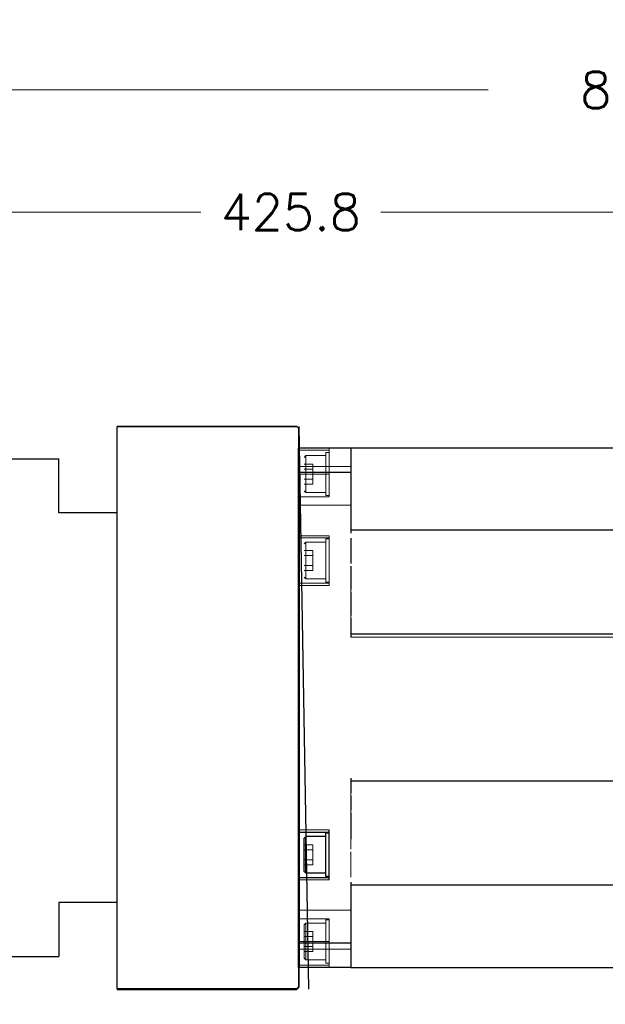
# Model space of a CAD drawing. Extents: x 47048 to 48733, y 15921 to 17109.
# Tile 4 of 26: x 47301 to 47436, y 16416 to 16643. Entities that reach past the tile are written whole.
import ezdxf

# ---------------------------------------------------------------- set-up
doc = ezdxf.new("R2010")
doc.units = 0
doc.header["$LTSCALE"] = 25.4
doc.linetypes.add('DASHED', pattern=[0.75, 0.5, -0.25])
doc.linetypes.add('DASHEDBIDOT', pattern=[12.4, 3, -3, 0.2, -3, 0.2, -3])
doc.layers.get('0').update_dxf_attribs({"linetype": 'CONTINUOUS'})
doc.layers.get('Defpoints').update_dxf_attribs({"linetype": 'CONTINUOUS'})
for name, color, linetype, lineweight in [('AM_0', 7, 'CONTINUOUS', 50), ('AM_5_Dimension', 6, 'CONTINUOUS', 13), ('ATA-DIM', 252, 'CONTINUOUS', 25), ('Layer0000', 7, 'CONTINUOUS', 25), ('외형선(ISO)', 7, 'CONTINUOUS', 35)]:
    doc.layers.add(name, color=color, linetype=linetype, lineweight=lineweight)
doc.layers.add('ATA-TEXT', color=7, linetype='CONTINUOUS')
doc.styles.get("Standard").update_dxf_attribs({"font": 'simplex.shx'})
doc.styles.add('주 문자 (ISO)', font='arial.ttf')
doc.dimstyles.new('ata_A1', dxfattribs={"dimtxt": 4.2, "dimasz": 4.2, "dimexe": 2, "dimexo": 2, "dimgap": 2, "dimtad": 0, "dimtih": 1, "dimtoh": 1, "dimdec": 6, "dimdsep": 46, "dimtxsty": 'Standard', "dimcen": 0, "dimclrd": 252, "dimclre": 252, "dimclrt": 4, "dimadec": 6, "dimazin": 2, "dimtfac": 1, "dimtdec": 6, "dimtofl": 0, "dimtmove": 0, "dimatfit": 3, "dimfxl": 0, "dimtolj": 1, "dimtzin": 0, "dimlwd": 0, "dimlwe": 0, "dimarcsym": 0})

# ---------------------------------------------------------------- blocks, each defined once
blk = doc.blocks.new('DHE H')
at = {"color": 0, "ltscale": 5}
blk.add_line((56170.39, 4843.98), (56170.39, 4973.98), dxfattribs=at)
at = {"color": 7}
for p, q in [((56140.59, 4851.48), (56140.59, 4966.48)), ((56140.59, 4851.98), (56140.59, 4965.98))]:
    blk.add_line(p, q, dxfattribs=at)
for p, q in [((56140.59, 4966.48), (56156.89, 4966.48)), ((56156.89, 4953.98), (56156.89, 4966.48)), ((56156.89, 4863.98), (56156.89, 4851.48)), ((56140.59, 4851.48), (56156.89, 4851.48))]:
    blk.add_line(p, q)
at = {"ltscale": 5}
for p, q in [((56170.39, 4953.98), (56156.89, 4953.98)), ((56170.39, 4863.98), (56156.89, 4863.98))]:
    blk.add_line(p, q, dxfattribs=at)
at = {"layer": 'AM_0'}
blk.add_line((56170.39, 4843.98), (56211.89, 4843.98), dxfattribs=at)
at = {"layer": 'AM_5_Dimension', "color": 0}
for p, q in [((56140.59, 4966.48), (56140.59, 4851.48)), ((56072.59, 4965.98), (56072.59, 4851.98)), ((56084.59, 4851.98), (56084.59, 4965.98))]:
    blk.add_line(p, q, dxfattribs=at)
at = {"layer": '외형선(ISO)'}
for p, q in [((56211.89, 4973.98), (56170.39, 4973.98)), ((56211.89, 4973.98), (56212.39, 4973.48)), ((56212.39, 4973.48), (56212.39, 4844.48)), ((56073.09, 4966.48), (56072.59, 4965.98)), ((56084.09, 4966.48), (56073.09, 4966.48)), ((56084.59, 4965.98), (56084.09, 4966.48)), ((56085.09, 4966.48), (56084.59, 4965.98)), ((56085.09, 4966.48), (56140.09, 4966.48)), ((56140.59, 4965.98), (56140.09, 4966.48)), ((56140.59, 4965.98), (56141.09, 4966.48)), ((56073.09, 4851.48), (56072.59, 4851.98)), ((56073.09, 4851.48), (56084.09, 4851.48)), ((56084.59, 4851.98), (56084.09, 4851.48)), ((56084.59, 4851.98), (56085.09, 4851.48)), ((56085.09, 4851.48), (56140.09, 4851.48)), ((56140.59, 4851.98), (56140.09, 4851.48)), ((56212.39, 4844.48), (56211.89, 4843.98))]:
    blk.add_line(p, q, dxfattribs=at)
blk = doc.blocks.new('*D12476')
at = {"layer": 'ATA-DIM', "color": 252, "lineweight": 0}
for p, q in [((47150.57, 16558.66), (47150.57, 16602.68)), ((47576.37, 16550.16), (47576.37, 16602.68)), ((47158.97, 16598.68), (47342.67, 16598.68)), ((47567.97, 16598.68), (47384.27, 16598.68))]:
    blk.add_line(p, q, dxfattribs=at)
at = {"layer": 'ATA-DIM', "color": 252}
for points in [[(47158.97, 16600.08), (47158.97, 16597.28), (47150.57, 16598.68)], [(47567.97, 16597.28), (47567.97, 16600.08), (47576.37, 16598.68)]]:
    blk.add_solid(points, dxfattribs=at)
at = {"layer": 'Defpoints', "color": 0}
for p in [(47576.37, 16598.68), (47150.57, 16554.66), (47576.37, 16546.16)]:
    blk.add_point(p, dxfattribs=at)
at = {"layer": 'ATA-DIM', "color": 4, "ltscale": 0.2, "insert": (47363.47, 16598.68), "char_height": 8.4, "attachment_point": 5}
blk.add_mtext('\\A1;425.8', dxfattribs=at)
blk = doc.blocks.new('*D12475')
at = {"color": 0}
for p in [(48003.57, 16626.91), (47150.57, 16529.66), (48003.57, 16405.66)]:
    blk.add_point(p, dxfattribs=at)
at = {"layer": 'ATA-DIM', "color": 252, "lineweight": 0}
for p, q in [((47150.57, 16533.66), (47150.57, 16630.91)), ((48003.57, 16409.66), (48003.57, 16630.91)), ((47158.97, 16626.91), (47409.08, 16626.91)), ((47995.17, 16626.91), (47461.6, 16626.91))]:
    blk.add_line(p, q, dxfattribs=at)
at = {"layer": 'ATA-DIM', "color": 252}
for points in [[(47158.97, 16628.31), (47158.97, 16625.51), (47150.57, 16626.91)], [(47995.17, 16625.51), (47995.17, 16628.31), (48003.57, 16626.91)]]:
    blk.add_solid(points, dxfattribs=at)
at = {"layer": 'ATA-DIM', "color": 4, "ltscale": 0.2, "insert": (47413.08, 16631.11), "char_height": 8.4, "attachment_point": 1}
blk.add_mtext('\\A1;   853', dxfattribs=at)

msp = doc.modelspace()

# ---------------------------------------------------------------- linework, layer by layer
at = {"color": 7, "linetype": 'Continuous'}
msp.add_line((47365.3693158, 16549.1599889), (47367.5693149, 16419.1599889), dxfattribs=at)
msp.add_line((47365.3693158, 16549.1599889), (47367.5693149, 16419.1599889), dxfattribs=at)
at = {"layer": 'AM_0'}
msp.add_line((47365.3693158, 16544.1599889), (47365.3693158, 16424.1599889), dxfattribs=at)
msp.add_line((47365.3693158, 16544.1599889), (47365.3693158, 16424.1599889), dxfattribs=at)
at = {"layer": 'Layer0000', "color": 7, "linetype": 'Continuous', "lineweight": 25}
for p, q in [((47365.3693158, 16544.1599889), (47365.3693158, 16538.5750603)), ((47377.3693158, 16544.1599889), (47365.3693158, 16544.1599889)), ((47377.3693158, 16544.1599889), (47377.3693158, 16538.5750603)), ((47531.3693158, 16544.1599889), (47377.3693158, 16544.1599889)), ((47365.3693158, 16538.5750603), (47377.3693158, 16538.5750603)), ((47365.3693158, 16538.5750603), (47365.3693158, 16455.9099889)), ((47377.3693158, 16538.5750603), (47377.3693158, 16524.4599889)), ((47531.3693158, 16525.1599889), (47377.3693158, 16525.1599889)), ((47377.3693158, 16523.335971), (47377.3693158, 16517.4840067)), ((47377.3693158, 16516.835971), (47377.3693158, 16511.4840067)), ((47377.3693158, 16510.835971), (47377.3693158, 16505.4840067)), ((47377.3693158, 16504.835971), (47377.3693158, 16500.4599889)), ((47531.3693158, 16501.1599889), (47377.3693158, 16501.1599889)), ((47377.3693158, 16467.8599889), (47377.3693158, 16464.4840067)), ((47531.3693158, 16467.1599889), (47377.3693158, 16467.1599889)), ((47377.3693158, 16463.835971), (47377.3693158, 16460.4840067)), ((47377.3693158, 16459.835971), (47377.3693158, 16453.7558437)), ((47372.3693158, 16444.4099889), (47372.3693158, 16455.9099889)), ((47365.3693158, 16455.4099889), (47372.3693158, 16455.4099889)), ((47366.9693094, 16454.4099825), (47366.5693064, 16454.0099794)), ((47366.5693158, 16450.1599889), (47366.5693158, 16454.0099889)), ((47371.5693158, 16454.4099889), (47366.9693158, 16454.4099889)), ((47366.9693158, 16450.1599889), (47366.9693158, 16454.4099889)), ((47372.3693158, 16455.1599889), (47371.5693158, 16455.1599889)), ((47371.5693158, 16445.1599889), (47371.5693158, 16455.1599889)), ((47366.5693158, 16446.3099889), (47366.5693158, 16450.1599889)), ((47366.9693158, 16445.9099889), (47366.9693158, 16450.1599889)), ((47365.3693158, 16444.9099889), (47372.3693158, 16444.9099889)), ((47365.3693158, 16444.4099889), (47365.3693158, 16429.7449174)), ((47366.9693094, 16445.9099953), (47366.5693064, 16446.3099983)), ((47371.5693158, 16445.9099889), (47366.9693158, 16445.9099889)), ((47372.3693158, 16445.1599889), (47371.5693158, 16445.1599889)), ((47377.3693158, 16443.8599889), (47377.3693158, 16429.7449174)), ((47531.3693158, 16443.1599889), (47377.3693158, 16443.1599889)), ((47377.3693158, 16429.7449174), (47365.3693158, 16429.7449174)), ((47365.3693158, 16429.7449174), (47365.3693158, 16424.1599889)), ((47377.3693158, 16429.7449174), (47377.3693158, 16424.1599889)), ((47377.3693158, 16424.1599889), (47365.3693158, 16424.1599889)), ((47377.3693158, 16424.1599889), (47531.3693158, 16424.1599889))]:
    msp.add_line(p, q, dxfattribs=at)
at = {"layer": 'Layer0000', "color": 251, "linetype": 'DASHED', "lineweight": 18}
for p, q in [((47365.3693158, 16543.6599889), (47372.3693158, 16543.6599889)), ((47365.3693158, 16543.6599889), (47372.3693158, 16543.6599889)), ((47365.3693158, 16538.1599889), (47372.3693158, 16538.1599889)), ((47365.3693158, 16538.1599889), (47372.3693158, 16538.1599889)), ((47365.3693158, 16523.9099889), (47372.3693158, 16523.9099889)), ((47372.3693158, 16512.4099889), (47365.3693158, 16512.4099889)), ((47531.3693158, 16500.4599889), (47377.3693158, 16500.4599889)), ((47372.3693158, 16430.1599889), (47365.3693158, 16430.1599889)), ((47372.3693158, 16430.1599889), (47365.3693158, 16430.1599889)), ((47372.3693158, 16424.6599889), (47365.3693158, 16424.6599889)), ((47372.3693158, 16424.6599889), (47365.3693158, 16424.6599889))]:
    msp.add_line(p, q, dxfattribs=at)
at = {"layer": 'Layer0000', "color": 7, "linetype": 'DASHED', "lineweight": 18}
for p, q in [((47366.9693094, 16542.4099825), (47366.5693064, 16542.0099794)), ((47371.5693158, 16542.4099889), (47366.9693158, 16542.4099889)), ((47366.9693158, 16538.1599889), (47366.9693158, 16542.4099889)), ((47366.9693158, 16542.4099889), (47366.9693158, 16538.1599889)), ((47372.3693158, 16543.1599889), (47371.5693158, 16543.1599889)), ((47371.5693158, 16533.1599889), (47371.5693158, 16543.1599889)), ((47372.3693158, 16543.6599889), (47372.3693158, 16544.1599889)), ((47372.3693158, 16538.1599889), (47372.3693158, 16543.6599889)), ((47377.3693158, 16544.1599889), (47377.3693158, 16543.8099889)), ((47377.3693158, 16544.1599889), (47377.3693158, 16543.4599889)), ((47377.3693158, 16544.1599889), (47377.3693158, 16543.4599889)), ((47377.3693158, 16543.8099889), (47377.3693158, 16540.5798619)), ((47377.3693158, 16543.4599889), (47377.3693158, 16540.8298619)), ((47377.3693158, 16543.4599889), (47377.3693158, 16528.8254118)), ((47377.3693158, 16539.9252305), (47365.3693158, 16539.9252305)), ((47377.3693158, 16539.9252305), (47365.3693158, 16539.9252305)), ((47366.5693158, 16540.46939), (47368.5693158, 16540.46939)), ((47368.5693158, 16539.3146894), (47368.5693158, 16540.46939)), ((47377.3693158, 16540.8298619), (47377.3693158, 16540.3298619)), ((47377.3693158, 16540.5798619), (47377.3693158, 16540.3298619)), ((47377.3693158, 16538.5750603), (47365.3693158, 16538.5750603)), ((47366.5693158, 16539.3146894), (47368.5693158, 16539.3146894)), ((47368.5693158, 16539.3146894), (47366.5693158, 16539.3146894)), ((47366.9693158, 16538.1599889), (47366.9693158, 16533.9099889)), ((47366.9693158, 16533.9099889), (47366.9693158, 16538.1599889)), ((47368.5693158, 16537.0052884), (47368.5693158, 16539.3146894)), ((47372.3693158, 16532.9099889), (47372.3693158, 16538.1599889)), ((47366.5693158, 16537.0052884), (47368.5693158, 16537.0052884)), ((47366.5693158, 16537.0052884), (47368.5693158, 16537.0052884)), ((47366.5693158, 16535.8505878), (47368.5693158, 16535.8505878)), ((47368.5693158, 16535.8505878), (47368.5693158, 16537.0052884)), ((47372.3693158, 16532.909989), (47365.3693158, 16532.909989)), ((47366.9693094, 16533.9099953), (47366.5693064, 16534.3099983)), ((47371.5693158, 16533.9099889), (47366.9693158, 16533.9099889)), ((47372.3693158, 16533.1599889), (47371.5693158, 16533.1599889)), ((47377.3693158, 16530.9252305), (47365.3693158, 16530.9252305)), ((47377.3693158, 16530.9252305), (47365.3693158, 16530.9252305)), ((47377.3693158, 16528.8254118), (47377.3693158, 16527.3845917)), ((47377.3693158, 16527.3845917), (47377.3693158, 16525.7728921)), ((47372.3693158, 16523.4099889), (47372.3693158, 16523.9099889)), ((47377.3693158, 16525.7728921), (47377.3693158, 16525.1599889)), ((47377.3693158, 16525.1599889), (47377.3693158, 16524.4599889)), ((47365.3693158, 16523.4099889), (47372.3693158, 16523.4099889)), ((47366.9693094, 16522.4099825), (47366.5693064, 16522.0099794)), ((47371.5693158, 16522.4099889), (47366.9693158, 16522.4099889)), ((47366.9693158, 16522.4099889), (47366.9693158, 16518.1599889)), ((47366.9693158, 16518.1599889), (47366.9693158, 16522.4099889)), ((47372.3693158, 16523.1599889), (47371.5693158, 16523.1599889)), ((47371.5693158, 16513.1599889), (47371.5693158, 16523.1599889)), ((47372.3693158, 16512.9099889), (47372.3693158, 16523.4099889)), ((47366.5693158, 16520.46939), (47368.5693158, 16520.46939)), ((47366.5693158, 16519.3146894), (47368.5693158, 16519.3146894)), ((47368.5693158, 16519.3146894), (47366.5693158, 16519.3146894)), ((47368.5693158, 16519.3146894), (47368.5693158, 16520.46939)), ((47368.5693158, 16517.0052884), (47368.5693158, 16519.3146894)), ((47366.5693158, 16517.0052884), (47368.5693158, 16517.0052884)), ((47366.5693158, 16517.0052884), (47368.5693158, 16517.0052884)), ((47366.9693158, 16513.9099889), (47366.9693158, 16518.1599889)), ((47366.9693158, 16518.1599889), (47366.9693158, 16513.9099889)), ((47368.5693158, 16515.8505878), (47368.5693158, 16517.0052884)), ((47365.3693158, 16516.5131719), (47365.3693158, 16451.8068059)), ((47366.5693158, 16515.8505878), (47368.5693158, 16515.8505878)), ((47365.3693158, 16512.9099889), (47372.3693158, 16512.9099889)), ((47366.9693094, 16513.9099953), (47366.5693064, 16514.3099983)), ((47371.5693158, 16513.9099889), (47366.9693158, 16513.9099889)), ((47372.3693158, 16513.1599889), (47371.5693158, 16513.1599889)), ((47372.3693158, 16512.4099889), (47372.3693158, 16512.9099889)), ((47377.3693158, 16514.5641341), (47377.3693158, 16513.9579163)), ((47377.3693158, 16513.9579163), (47377.3693158, 16510.9373612)), ((47377.3693158, 16510.9373612), (47377.3693158, 16510.0293344)), ((47377.3693158, 16510.0293344), (47377.3693158, 16509.739827)), ((47377.3693158, 16509.739827), (47377.3693158, 16509.338685)), ((47377.3693158, 16509.338685), (47377.3693158, 16509.1835803)), ((47377.3693158, 16509.1835803), (47377.3693158, 16508.4840067)), ((47377.3693158, 16507.835971), (47377.3693158, 16507.1363975)), ((47377.3693158, 16507.1363975), (47377.3693158, 16507.0370366)), ((47377.3693158, 16507.0370366), (47377.3693158, 16506.0817087)), ((47377.3693158, 16506.0817087), (47377.3693158, 16505.726025)), ((47377.3693158, 16505.726025), (47377.3693158, 16505.2780553)), ((47377.3693158, 16505.2780553), (47377.3693158, 16505.1835803)), ((47377.3693158, 16505.1835803), (47377.3693158, 16504.4840067)), ((47377.3693158, 16503.835971), (47377.3693158, 16503.1363975)), ((47377.3693158, 16503.1363975), (47377.3693158, 16503.0857676)), ((47377.3693158, 16503.0857676), (47377.3693158, 16502.1760072)), ((47377.3693158, 16502.1760072), (47377.3693158, 16501.6558704)), ((47377.3693158, 16501.6558704), (47377.3693158, 16501.1599889)), ((47377.3693158, 16501.1599889), (47377.3693158, 16500.4599889)), ((47377.3693158, 16467.8599889), (47377.3693158, 16467.1599889)), ((47377.3693158, 16467.1599889), (47377.3693158, 16466.6641075)), ((47377.3693158, 16466.6641075), (47377.3693158, 16465.1665692)), ((47377.3693158, 16465.1665692), (47377.3693158, 16464.2454057)), ((47377.3693158, 16464.2454057), (47377.3693158, 16464.1835803)), ((47377.3693158, 16464.1835803), (47377.3693158, 16463.4840067)), ((47377.3693158, 16462.835971), (47377.3693158, 16462.1363975)), ((47377.3693158, 16462.1363975), (47377.3693158, 16462.027917)), ((47377.3693158, 16462.027917), (47377.3693158, 16461.5916408)), ((47377.3693158, 16461.5916408), (47377.3693158, 16459.316065)), ((47377.3693158, 16459.316065), (47377.3693158, 16458.3266458)), ((47377.3693158, 16458.3266458), (47377.3693158, 16458.1835803)), ((47377.3693158, 16458.1835803), (47377.3693158, 16457.4840067)), ((47377.3693158, 16456.835971), (47377.3693158, 16456.1363975)), ((47377.3693158, 16456.1363975), (47377.3693158, 16455.9273027)), ((47377.3693158, 16455.9273027), (47377.3693158, 16455.5613804)), ((47377.3693158, 16455.5613804), (47377.3693158, 16453.4915908)), ((47366.9693158, 16454.4099889), (47366.9693158, 16450.1599889)), ((47377.3693158, 16453.4915908), (47377.3693158, 16452.4342193)), ((47366.5693158, 16452.46939), (47368.5693158, 16452.46939)), ((47366.5693158, 16451.3146894), (47368.5693158, 16451.3146894)), ((47368.5693158, 16451.3146894), (47366.5693158, 16451.3146894)), ((47368.5693158, 16451.3146894), (47368.5693158, 16452.46939)), ((47368.5693158, 16449.0052884), (47368.5693158, 16451.3146894)), ((47377.3693158, 16452.4342193), (47377.3693158, 16452.1835803)), ((47377.3693158, 16452.1835803), (47377.3693158, 16451.4840067)), ((47366.5693158, 16449.0052884), (47368.5693158, 16449.0052884)), ((47366.5693158, 16449.0052884), (47368.5693158, 16449.0052884)), ((47366.9693158, 16450.1599889), (47366.9693158, 16445.9099889)), ((47368.5693158, 16447.8505878), (47368.5693158, 16449.0052884)), ((47377.3693158, 16450.835971), (47377.3693158, 16450.1363975)), ((47377.3693158, 16450.1363975), (47377.3693158, 16449.7941085)), ((47377.3693158, 16449.7941085), (47377.3693158, 16449.4989142)), ((47377.3693158, 16449.4989142), (47377.3693158, 16447.2164373)), ((47366.5693158, 16447.8505878), (47368.5693158, 16447.8505878)), ((47377.3693158, 16447.2164373), (47377.3693158, 16446.0858557)), ((47365.3693158, 16433.1599889), (47365.3693158, 16444.7357381)), ((47377.3693158, 16446.0858557), (47377.3693158, 16445.6835803)), ((47377.3693158, 16445.6835803), (47377.3693158, 16444.9840067)), ((47377.3693158, 16443.8599889), (47377.3693158, 16443.1599889)), ((47377.3693158, 16443.1599889), (47377.3693158, 16442.5470857)), ((47377.3693158, 16442.5470857), (47377.3693158, 16440.9353861)), ((47377.3693158, 16440.9353861), (47377.3693158, 16439.494566)), ((47377.3693158, 16437.3947473), (47365.3693158, 16437.3947473)), ((47377.3693158, 16437.3947473), (47365.3693158, 16437.3947473)), ((47377.3693158, 16439.494566), (47377.3693158, 16424.8599889)), ((47372.3693158, 16435.4099889), (47365.3693158, 16435.4099889)), ((47372.3693158, 16435.1599889), (47371.5693158, 16435.1599889)), ((47371.5693158, 16425.1599889), (47371.5693158, 16435.1599889)), ((47372.3693158, 16430.1599889), (47372.3693158, 16435.4099889)), ((47366.9693094, 16434.4099825), (47366.5693064, 16434.0099794)), ((47366.5693158, 16430.1599889), (47366.5693158, 16434.0099889)), ((47371.5693158, 16434.4099889), (47366.9693158, 16434.4099889)), ((47366.9693158, 16430.1599889), (47366.9693158, 16434.4099889)), ((47366.9693158, 16434.4099889), (47366.9693158, 16430.1599889)), ((47366.5693158, 16432.46939), (47368.5693158, 16432.46939)), ((47366.5693158, 16431.3146894), (47368.5693158, 16431.3146894)), ((47368.5693158, 16431.3146894), (47366.5693158, 16431.3146894)), ((47368.5693158, 16431.3146894), (47368.5693158, 16432.46939)), ((47368.5693158, 16429.0052884), (47368.5693158, 16431.3146894)), ((47377.3693158, 16429.7449174), (47365.3693158, 16429.7449174)), ((47377.3693158, 16428.3947473), (47365.3693158, 16428.3947473)), ((47377.3693158, 16428.3947473), (47365.3693158, 16428.3947473)), ((47366.5693158, 16426.3099889), (47366.5693158, 16430.1599889)), ((47366.5693158, 16429.0052884), (47368.5693158, 16429.0052884)), ((47366.5693158, 16429.0052884), (47368.5693158, 16429.0052884)), ((47366.9693158, 16425.9099889), (47366.9693158, 16430.1599889)), ((47366.9693158, 16430.1599889), (47366.9693158, 16425.9099889)), ((47368.5693158, 16427.8505878), (47368.5693158, 16429.0052884)), ((47372.3693158, 16424.6599889), (47372.3693158, 16430.1599889)), ((47377.3693158, 16430.0917438), (47377.3693158, 16430.0233381)), ((47377.3693158, 16430.0917438), (47377.3693158, 16429.7417438)), ((47377.3693158, 16430.0233381), (47377.3693158, 16429.8859446)), ((47377.3693158, 16429.8859446), (47377.3693158, 16429.2771772)), ((47377.3693158, 16429.7417438), (47377.3693158, 16424.5099889)), ((47377.3693158, 16429.2771772), (47377.3693158, 16424.8355592)), ((47377.3693158, 16428.3564524), (47377.3693158, 16428.3080579)), ((47377.3693158, 16428.3564524), (47377.3693158, 16427.680882)), ((47377.3693158, 16428.3080579), (47377.3693158, 16428.1697569)), ((47366.9693094, 16425.9099953), (47366.5693064, 16426.3099983)), ((47366.5693158, 16427.8505878), (47368.5693158, 16427.8505878)), ((47371.5693158, 16425.9099889), (47366.9693158, 16425.9099889)), ((47377.3693158, 16428.1697569), (47377.3693158, 16427.5409671)), ((47377.3693158, 16427.680882), (47377.3693158, 16424.8355592)), ((47377.3693158, 16427.5409671), (47377.3693158, 16424.8355592)), ((47377.3693158, 16426.9609781), (47377.3693158, 16426.9286768)), ((47377.3693158, 16426.9609781), (47377.3693158, 16426.2854078)), ((47377.3693158, 16426.9286768), (47377.3693158, 16426.7675318)), ((47377.3693158, 16426.7675318), (47377.3693158, 16426.0979531)), ((47377.3693158, 16426.2854078), (47377.3693158, 16424.8355592)), ((47377.3693158, 16426.0979531), (47377.3693158, 16424.8599889)), ((47372.3693158, 16425.1599889), (47371.5693158, 16425.1599889)), ((47372.3693158, 16424.1599889), (47372.3693158, 16424.6599889)), ((47377.3693158, 16424.8599889), (47377.3693158, 16424.1599889)), ((47377.3693158, 16424.8599889), (47377.3693158, 16424.1599889)), ((47377.3693158, 16424.8355592), (47377.3693158, 16424.1599889)), ((47377.3693158, 16424.8355592), (47377.3693158, 16424.1599889)), ((47377.3693158, 16424.8355592), (47377.3693158, 16424.1599889)), ((47377.3693158, 16424.8355592), (47377.3693158, 16424.1599889)), ((47377.3693158, 16424.5099889), (47377.3693158, 16424.1599889))]:
    msp.add_line(p, q, dxfattribs=at)
at = {"layer": 'Layer0000', "color": 251, "linetype": 'DASHEDBIDOT', "lineweight": 18}
for p, q in [((47377.3693158, 16500.4599889), (47531.3693158, 16500.4599889)), ((47372.3693158, 16455.9099889), (47365.3693158, 16455.9099889)), ((47365.3693158, 16444.4099889), (47372.3693158, 16444.4099889))]:
    msp.add_line(p, q, dxfattribs=at)

# ---------------------------------------------------------------- block references
at = {"ltscale": 0.2}
msp.add_blockref('DHE H', (-8847.0184535, 11575.181769), dxfattribs=at)

# ---------------------------------------------------------------- texts
at = {"layer": 'ATA-TEXT', "color": 7, "insert": (47087.7214838, 17063.1174935), "char_height": 7, "attachment_point": 1, "line_spacing_factor": 1.151952, "style": '주 문자 (ISO)'}
msp.add_mtext('{\\fArial|b1|i0|c129|p34;\\H3.42860x;\\L<ATA SERVO PRESS>SERVO PRESS>}\\P{\\fArial|b0|i0|c129|p34;\\H2.57145x;MODEL : OACIS-P025-P030-500-200-A}{\\fArial|b0|i0|c0|p34;\\H2.57145x;6V200}\\P{\\fArial|b0|i0|c129|p34;\\H2.57145x;MAX LOAD :±25-30 kN}\\P{\\fArial|b0|i0|c129|p34;\\H2.57145x;TRAVEL : 500 mm}\\P{\\fArial|b0|i0|c129|p34;\\H2.57145x;MAX SPEED : 200 mm/s}\\P{\\fArial|b0|i0|c129|p34;\\H1.71439x;□ Max allowable tooling weight is 1% of full capacity.}\\P{\\fArial|b0|i0|c129|p34;\\H1.71439x;□ Position Repeatability  }{\\fArial|b0|i0|c129|p34;\\H1.71439x;<}{\\fArial|b0|i0|c129|p34;\\H1.71439x; 0.01 mm}\\P{\\fArial|b0|i0|c129|p34;\\H1.71439x;□ Load Linearity }{\\fArial|b0|i0|c129|p34;\\H1.71439x;<}{\\fArial|b0|i0|c129|p34;\\H1.71439x; 0.5 % of Full Capa}\\P{\\fArial|b0|i0|c129|p34;\\H1.71439x;□ Load Accuracy }{\\fArial|b0|i0|c129|p34;\\H1.71439x;<}{\\fArial|b0|i0|c129|p34;\\H1.71439x; 1 %  of Full Capa}', dxfattribs=at)

# ---------------------------------------------------------------- dimensions: what is measured, and where the dimension line sits
at = {"layer": 'ATA-DIM'}
dim = msp.add_linear_dim(base=(48003.5693149, 16626.9068824), p1=(47150.5693149, 16529.6599889), p2=(48003.5693149, 16405.6599889), angle=180, text='   <>', dimstyle='ata_A1', override={"dimscale": 2, "dimdec": 3, "dimpost": '', "dimtol": 0, "dimlim": 0, "dimtp": 0, "dimtm": 0, "dimtfac": 0.857143, "dimtdec": 2, "dimtolj": 1, "dimtzin": 0}, dxfattribs=at)
dim.commit()
dim.dimension.update_dxf_attribs({"geometry": '*D12475', "text_midpoint": (47435.3401636, 16626.9068824), "dimtype": 160})
dim = msp.add_linear_dim(base=(47576.3693158, 16598.6818487), p1=(47150.5693149, 16554.6599889), p2=(47576.3693158, 16546.1599889), dimstyle='ata_A1', override={"dimscale": 2, "dimdec": 3, "dimtfac": 0.857143, "dimtdec": 2, "dimtfill": 0}, dxfattribs=at)
dim.commit()
dim.dimension.update_dxf_attribs({"geometry": '*D12476', "text_midpoint": (47363.4693153, 16598.6818487)})

doc.saveas('drawing.dxf')
